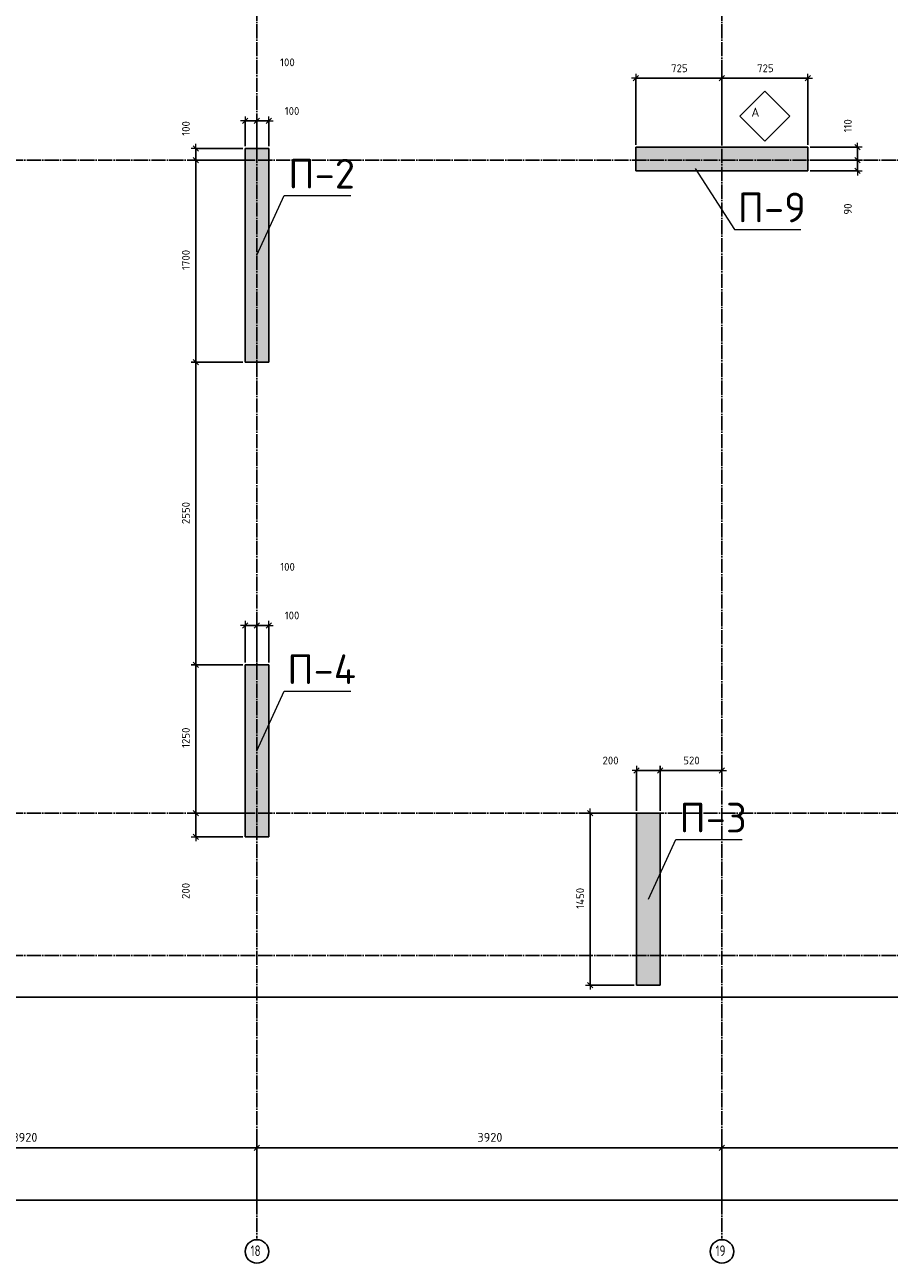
# Model space of a CAD drawing. Header units: millimetres. Extents: x 24180 to 99386, y -42598 to 25936.
# Tile 9 of 41: x 54903 to 62190, y -42592 to -32159. Entities that reach past the tile are written whole.
import ezdxf

# ---------------------------------------------------------------- set-up
doc = ezdxf.new("R2010")
doc.units = ezdxf.units.MM
doc.header["$PDMODE"] = 65
doc.linetypes.add('______11', pattern=[150, 120, -15, 0, -15])
doc.linetypes.add('______5', pattern=[330, 240, -30, 30, -30])
for name, color, linetype, lineweight in [('Standard', 7, 'Continuous', 25), ('Армирование стержнями_ общее', 40, 'Continuous', 35), ('Высотная отметка (отверстия)', 7, 'Continuous', 13), ('Размерная линия_ общее', 7, 'Continuous', 13)]:
    doc.layers.add(name, color=color, linetype=linetype, lineweight=lineweight)
doc.layers.add('Осевая линия_ общее', color=7, linetype='______5', lineweight=13, true_color=0xa0a0a0)
doc.styles.add('ISOCPEUR', font='ISOCPEUR')
doc.dimstyles.new('DIMSTYLE_3', dxfattribs={"dimtxt": 75, "dimasz": 75, "dimexe": 0, "dimexo": 0, "dimgap": 37.5, "dimtad": 2, "dimdec": 0, "dimrnd": 5, "dimzin": 12, "dimdsep": 46, "dimtxsty": 'ISOCPEUR', "dimblk1": 'ALL_ML_STRICH', "dimblk2": 'ALL_ML_STRICH', "dimsah": 1, "dimcen": 0, "dimclrd": 256, "dimclre": 256, "dimclrt": 256, "dimadec": 0, "dimazin": 0, "dimtfac": 1, "dimtdec": 0, "dimtix": 1, "dimtmove": 2, "dimatfit": 3, "dimfxl": 0, "dimtzin": 0, "dimlwd": 0, "dimlwe": -1, "dimarcsym": 0})
doc.dimstyles.new('DIMSTYLE_5', dxfattribs={"dimtxt": 66, "dimasz": 75, "dimexe": 0, "dimexo": 0, "dimgap": 33, "dimtad": 2, "dimdec": 0, "dimrnd": 5, "dimzin": 12, "dimdsep": 46, "dimtxsty": 'ISOCPEUR', "dimblk1": 'ALL_ML_STRICH', "dimblk2": 'ALL_ML_STRICH', "dimsah": 1, "dimcen": 0, "dimclrd": 7, "dimclre": 256, "dimclrt": 7, "dimadec": 0, "dimazin": 0, "dimtfac": 1, "dimtdec": 0, "dimtix": 1, "dimtmove": 2, "dimatfit": 3, "dimfxl": 0, "dimtzin": 0, "dimlwd": 0, "dimlwe": -3, "dimarcsym": 0})
doc.dimstyles.new('DIMSTYLE_7', dxfattribs={"dimtxt": 66, "dimasz": 75, "dimexe": 0, "dimexo": 0, "dimgap": 33, "dimtad": 2, "dimdec": 0, "dimrnd": 5, "dimzin": 12, "dimdsep": 46, "dimtxsty": 'ISOCPEUR', "dimblk1": 'ALL_ML_STRICH', "dimblk2": 'ALL_ML_STRICH', "dimsah": 1, "dimcen": 0, "dimclrd": 7, "dimclre": 256, "dimclrt": 7, "dimadec": 0, "dimazin": 0, "dimtfac": 1, "dimtdec": 0, "dimtix": 1, "dimtmove": 2, "dimatfit": 3, "dimfxl": 0, "dimtvp": 1.2, "dimtzin": 0, "dimlwd": 0, "dimlwe": -3, "dimarcsym": 0})

# ---------------------------------------------------------------- blocks, each defined once
blk = doc.blocks.new('ALL_ML_STRICH')
at = {"color": 0, "linetype": 'ByBlock', "lineweight": -2}
for p, q in [((-1, 0), (0.5, 0)), ((-0.3, -0.3), (0.3, 0.3)), ((0, -0.5), (0, 0.5))]:
    blk.add_line(p, q, dxfattribs=at)
blk = doc.blocks.new('*D12')
at = {"layer": 'DEFPOINTS', "transparency": 33554687}
for p in [(52940, -41620), (56860, -42170), (52940, -42270)]:
    blk.add_point(p, dxfattribs=at)
at = {"layer": 'Размерная линия_ общее', "lineweight": -2, "transparency": 33554687}
for p, q in [((52940, -42260), (52940, -41620)), ((52940, -41620), (56860, -41620)), ((56860, -42160), (56860, -41620))]:
    blk.add_line(p, q, dxfattribs=at)
at = {"layer": 'Размерная линия_ общее', "transparency": 33554687, "xscale": 75, "yscale": 75, "zscale": 75, "rotation": 180}
blk.add_blockref('ALL_ML_STRICH', (52940, -41620), dxfattribs=at)
at = {"layer": 'Размерная линия_ общее', "transparency": 33554687, "xscale": 75, "yscale": 75, "zscale": 75}
blk.add_blockref('ALL_ML_STRICH', (56860, -41620), dxfattribs=at)
at = {"layer": 'Размерная линия_ общее', "transparency": 33554687, "insert": (54904, -41532), "char_height": 75, "width": 300, "attachment_point": 5, "style": 'ISOCPEUR'}
blk.add_mtext('\\A1;{3920}', dxfattribs=at)
blk = doc.blocks.new('*D13')
at = {"layer": 'DEFPOINTS', "transparency": 33554687}
for p in [(56860, -41620), (56860, -42170), (60780, -42170)]:
    blk.add_point(p, dxfattribs=at)
at = {"layer": 'Размерная линия_ общее', "lineweight": -2, "transparency": 33554687}
for p, q in [((56860, -42160), (56860, -41620)), ((56860, -41620), (60780, -41620)), ((60780, -42160), (60780, -41620))]:
    blk.add_line(p, q, dxfattribs=at)
at = {"layer": 'Размерная линия_ общее', "transparency": 33554687, "xscale": 75, "yscale": 75, "zscale": 75, "rotation": 180}
blk.add_blockref('ALL_ML_STRICH', (56860, -41620), dxfattribs=at)
at = {"layer": 'Размерная линия_ общее', "transparency": 33554687, "xscale": 75, "yscale": 75, "zscale": 75}
blk.add_blockref('ALL_ML_STRICH', (60780, -41620), dxfattribs=at)
at = {"layer": 'Размерная линия_ общее', "transparency": 33554687, "insert": (58824, -41532), "char_height": 75, "width": 300, "attachment_point": 5, "style": 'ISOCPEUR'}
blk.add_mtext('\\A1;{3920}', dxfattribs=at)
blk = doc.blocks.new('*D14')
at = {"layer": 'DEFPOINTS', "transparency": 33554687}
for p in [(60780, -41620), (60780, -42170), (64080, -42170)]:
    blk.add_point(p, dxfattribs=at)
at = {"layer": 'Размерная линия_ общее', "lineweight": -2, "transparency": 33554687}
for p, q in [((60780, -42160), (60780, -41620)), ((60780, -41620), (64080, -41620)), ((64080, -42160), (64080, -41620))]:
    blk.add_line(p, q, dxfattribs=at)
at = {"layer": 'Размерная линия_ общее', "transparency": 33554687, "xscale": 75, "yscale": 75, "zscale": 75, "rotation": 180}
blk.add_blockref('ALL_ML_STRICH', (60780, -41620), dxfattribs=at)
at = {"layer": 'Размерная линия_ общее', "transparency": 33554687, "xscale": 75, "yscale": 75, "zscale": 75}
blk.add_blockref('ALL_ML_STRICH', (64080, -41620), dxfattribs=at)
at = {"layer": 'Размерная линия_ общее', "transparency": 33554687, "insert": (62434, -41532), "char_height": 75, "width": 300, "attachment_point": 5, "style": 'ISOCPEUR'}
blk.add_mtext('\\A1;{3300}', dxfattribs=at)
blk = doc.blocks.new('*D16')
at = {"layer": 'DEFPOINTS', "transparency": 33554687}
for p in [(25300, -42060), (25300, -42170), (67380, -42170)]:
    blk.add_point(p, dxfattribs=at)
at = {"layer": 'Размерная линия_ общее', "lineweight": -2, "transparency": 33554687}
for p, q in [((25300, -42160), (25300, -42060)), ((25300, -42060), (67380, -42060)), ((67380, -42160), (67380, -42060))]:
    blk.add_line(p, q, dxfattribs=at)
at = {"layer": 'Размерная линия_ общее', "transparency": 33554687, "xscale": 75, "yscale": 75, "zscale": 75, "rotation": 180}
blk.add_blockref('ALL_ML_STRICH', (25300, -42060), dxfattribs=at)
at = {"layer": 'Размерная линия_ общее', "transparency": 33554687, "xscale": 75, "yscale": 75, "zscale": 75}
blk.add_blockref('ALL_ML_STRICH', (67380, -42060), dxfattribs=at)
at = {"layer": 'Размерная линия_ общее', "transparency": 33554687, "insert": (46340, -41972), "char_height": 75, "width": 375, "attachment_point": 5, "style": 'ISOCPEUR'}
blk.add_mtext('\\A1;{42080}', dxfattribs=at)
blk = doc.blocks.new('*D43')
at = {"layer": 'DEFPOINTS', "color": 7, "linetype": 'Continuous', "lineweight": 13, "transparency": 33554687}
for p in [(56760, -38800), (56344, -39000), (56760, -39000)]:
    blk.add_point(p, dxfattribs=at)
at = {"layer": 'Размерная линия_ общее', "color": 253, "linetype": 'Continuous', "lineweight": -2, "true_color": 0xa0a0a0, "transparency": 33554687}
for p, q in [((56740, -38800), (56344, -38800)), ((56740, -39000), (56344, -39000))]:
    blk.add_line(p, q, dxfattribs=at)
at = {"layer": 'Размерная линия_ общее', "color": 7, "linetype": 'Continuous', "lineweight": -2, "transparency": 33554687}
blk.add_line((56344, -39000), (56344, -38800), dxfattribs=at)
at = {"layer": 'Размерная линия_ общее', "color": 7, "linetype": 'Continuous', "lineweight": 13, "transparency": 33554687, "xscale": 75, "yscale": 75, "zscale": 75}
for p, rotation in [((56344, -38800), 90), ((56344, -39000), 270)]:
    blk.add_blockref('ALL_ML_STRICH', p, dxfattribs=dict(at, rotation=rotation))
at = {"layer": 'Размерная линия_ общее', "color": 7, "linetype": 'Continuous', "lineweight": 13, "transparency": 33554687, "insert": (56260, -39456), "char_height": 66, "width": 198, "attachment_point": 5, "rotation": 90, "style": 'ISOCPEUR'}
blk.add_mtext('\\A1;{200}', dxfattribs=at)
blk = doc.blocks.new('*D44')
at = {"layer": 'DEFPOINTS', "color": 7, "linetype": 'Continuous', "lineweight": 13, "transparency": 33554687}
for p in [(56760, -37550), (56344, -38800), (56760, -38800)]:
    blk.add_point(p, dxfattribs=at)
at = {"layer": 'Размерная линия_ общее', "color": 253, "linetype": 'Continuous', "lineweight": -2, "true_color": 0xa0a0a0, "transparency": 33554687}
for p, q in [((56740, -37550), (56344, -37550)), ((56740, -38800), (56344, -38800))]:
    blk.add_line(p, q, dxfattribs=at)
at = {"layer": 'Размерная линия_ общее', "color": 7, "linetype": 'Continuous', "lineweight": -2, "transparency": 33554687}
blk.add_line((56344, -38800), (56344, -37550), dxfattribs=at)
at = {"layer": 'Размерная линия_ общее', "color": 7, "linetype": 'Continuous', "lineweight": 13, "transparency": 33554687, "xscale": 75, "yscale": 75, "zscale": 75}
for p, rotation in [((56344, -37550), 90), ((56344, -38800), 270)]:
    blk.add_blockref('ALL_ML_STRICH', p, dxfattribs=dict(at, rotation=rotation))
at = {"layer": 'Размерная линия_ общее', "color": 7, "linetype": 'Continuous', "lineweight": 13, "transparency": 33554687, "insert": (56261, -38165), "char_height": 66, "width": 264, "attachment_point": 5, "rotation": 90, "style": 'ISOCPEUR'}
blk.add_mtext('\\A1;{1250}', dxfattribs=at)
blk = doc.blocks.new('*D45')
at = {"layer": 'DEFPOINTS', "color": 7, "linetype": 'Continuous', "lineweight": 13, "transparency": 33554687}
for p in [(56760, -35000), (56344, -37550), (56760, -37550)]:
    blk.add_point(p, dxfattribs=at)
at = {"layer": 'Размерная линия_ общее', "color": 253, "linetype": 'Continuous', "lineweight": -2, "true_color": 0xa0a0a0, "transparency": 33554687}
for p, q in [((56740, -35000), (56344, -35000)), ((56740, -37550), (56344, -37550))]:
    blk.add_line(p, q, dxfattribs=at)
at = {"layer": 'Размерная линия_ общее', "color": 7, "linetype": 'Continuous', "lineweight": -2, "transparency": 33554687}
blk.add_line((56344, -37550), (56344, -35000), dxfattribs=at)
at = {"layer": 'Размерная линия_ общее', "color": 7, "linetype": 'Continuous', "lineweight": 13, "transparency": 33554687, "xscale": 75, "yscale": 75, "zscale": 75}
for p, rotation in [((56344, -35000), 90), ((56344, -37550), 270)]:
    blk.add_blockref('ALL_ML_STRICH', p, dxfattribs=dict(at, rotation=rotation))
at = {"layer": 'Размерная линия_ общее', "color": 7, "linetype": 'Continuous', "lineweight": 13, "transparency": 33554687, "insert": (56261, -36272), "char_height": 66, "width": 264, "attachment_point": 5, "rotation": 90, "style": 'ISOCPEUR'}
blk.add_mtext('\\A1;{2550}', dxfattribs=at)
blk = doc.blocks.new('*D46')
at = {"layer": 'DEFPOINTS', "color": 7, "linetype": 'Continuous', "lineweight": 13, "transparency": 33554687}
for p in [(56760, -33300), (56344, -35000), (56760, -35000)]:
    blk.add_point(p, dxfattribs=at)
at = {"layer": 'Размерная линия_ общее', "color": 253, "linetype": 'Continuous', "lineweight": -2, "true_color": 0xa0a0a0, "transparency": 33554687}
for p, q in [((56740, -33300), (56344, -33300)), ((56740, -35000), (56344, -35000))]:
    blk.add_line(p, q, dxfattribs=at)
at = {"layer": 'Размерная линия_ общее', "color": 7, "linetype": 'Continuous', "lineweight": -2, "transparency": 33554687}
blk.add_line((56344, -35000), (56344, -33300), dxfattribs=at)
at = {"layer": 'Размерная линия_ общее', "color": 7, "linetype": 'Continuous', "lineweight": 13, "transparency": 33554687, "xscale": 75, "yscale": 75, "zscale": 75}
for p, rotation in [((56344, -33300), 90), ((56344, -35000), 270)]:
    blk.add_blockref('ALL_ML_STRICH', p, dxfattribs=dict(at, rotation=rotation))
at = {"layer": 'Размерная линия_ общее', "color": 7, "linetype": 'Continuous', "lineweight": 13, "transparency": 33554687, "insert": (56261, -34140), "char_height": 66, "width": 264, "attachment_point": 5, "rotation": 90, "style": 'ISOCPEUR'}
blk.add_mtext('\\A1;{1700}', dxfattribs=at)
blk = doc.blocks.new('*D47')
at = {"layer": 'DEFPOINTS', "color": 7, "linetype": 'Continuous', "lineweight": 13, "transparency": 33554687}
for p in [(56760, -33200), (56344, -33300), (56760, -33300)]:
    blk.add_point(p, dxfattribs=at)
at = {"layer": 'Размерная линия_ общее', "color": 253, "linetype": 'Continuous', "lineweight": -2, "true_color": 0xa0a0a0, "transparency": 33554687}
for p, q in [((56740, -33200), (56344, -33200)), ((56740, -33300), (56344, -33300))]:
    blk.add_line(p, q, dxfattribs=at)
at = {"layer": 'Размерная линия_ общее', "color": 7, "linetype": 'Continuous', "lineweight": -2, "transparency": 33554687}
blk.add_line((56344, -33300), (56344, -33200), dxfattribs=at)
at = {"layer": 'Размерная линия_ общее', "color": 7, "linetype": 'Continuous', "lineweight": 13, "transparency": 33554687, "xscale": 75, "yscale": 75, "zscale": 75}
for p, rotation in [((56344, -33200), 90), ((56344, -33300), 270)]:
    blk.add_blockref('ALL_ML_STRICH', p, dxfattribs=dict(at, rotation=rotation))
at = {"layer": 'Размерная линия_ общее', "color": 7, "linetype": 'Continuous', "lineweight": 13, "transparency": 33554687, "insert": (56261, -33032), "char_height": 66, "width": 198, "attachment_point": 5, "rotation": 90, "style": 'ISOCPEUR'}
blk.add_mtext('\\A1;{100}', dxfattribs=at)
blk = doc.blocks.new('*D61')
at = {"layer": 'DEFPOINTS', "color": 7, "linetype": 'Continuous', "lineweight": 13, "transparency": 33554687}
for p in [(60060, -38800), (59668, -40250), (60060, -40250)]:
    blk.add_point(p, dxfattribs=at)
at = {"layer": 'Размерная линия_ общее', "color": 253, "linetype": 'Continuous', "lineweight": -2, "true_color": 0xa0a0a0, "transparency": 33554687}
for p, q in [((60040, -38800), (59668, -38800)), ((60040, -40250), (59668, -40250))]:
    blk.add_line(p, q, dxfattribs=at)
at = {"layer": 'Размерная линия_ общее', "color": 7, "linetype": 'Continuous', "lineweight": -2, "transparency": 33554687}
blk.add_line((59668, -40250), (59668, -38800), dxfattribs=at)
at = {"layer": 'Размерная линия_ общее', "color": 7, "linetype": 'Continuous', "lineweight": 13, "transparency": 33554687, "xscale": 75, "yscale": 75, "zscale": 75}
for p, rotation in [((59668, -38800), 90), ((59668, -40250), 270)]:
    blk.add_blockref('ALL_ML_STRICH', p, dxfattribs=dict(at, rotation=rotation))
at = {"layer": 'Размерная линия_ общее', "color": 7, "linetype": 'Continuous', "lineweight": 13, "transparency": 33554687, "insert": (59585, -39518), "char_height": 66, "width": 264, "attachment_point": 5, "rotation": 90, "style": 'ISOCPEUR'}
blk.add_mtext('\\A1;{1450}', dxfattribs=at)
blk = doc.blocks.new('*D109')
at = {"layer": 'DEFPOINTS', "color": 7, "linetype": 'Continuous', "lineweight": 13, "transparency": 33554687}
for p in [(60780, -38295), (60780, -38440), (60260, -38800)]:
    blk.add_point(p, dxfattribs=at)
at = {"layer": 'Размерная линия_ общее', "color": 253, "linetype": 'Continuous', "lineweight": -2, "true_color": 0xa0a0a0, "transparency": 33554687}
for p, q in [((60780, -38315), (60780, -38440)), ((60260, -38780), (60260, -38440))]:
    blk.add_line(p, q, dxfattribs=at)
at = {"layer": 'Размерная линия_ общее', "color": 7, "linetype": 'Continuous', "lineweight": -2, "transparency": 33554687}
blk.add_line((60780, -38440), (60260, -38440), dxfattribs=at)
at = {"layer": 'Размерная линия_ общее', "color": 7, "linetype": 'Continuous', "lineweight": 13, "transparency": 33554687, "xscale": 75, "yscale": 75, "zscale": 75}
for p, rotation in [((60260, -38440), 180), ((60780, -38440), 360)]:
    blk.add_blockref('ALL_ML_STRICH', p, dxfattribs=dict(at, rotation=rotation))
at = {"layer": 'Размерная линия_ общее', "color": 7, "linetype": 'Continuous', "lineweight": 13, "transparency": 33554687, "insert": (60523, -38357), "char_height": 66, "width": 198, "attachment_point": 5, "style": 'ISOCPEUR'}
blk.add_mtext('\\A1;{520}', dxfattribs=at)
blk = doc.blocks.new('*D110')
at = {"layer": 'DEFPOINTS', "color": 7, "linetype": 'Continuous', "lineweight": 13, "transparency": 33554687}
for p in [(60260, -38440), (60060, -38800), (60260, -38800)]:
    blk.add_point(p, dxfattribs=at)
at = {"layer": 'Размерная линия_ общее', "color": 253, "linetype": 'Continuous', "lineweight": -2, "true_color": 0xa0a0a0, "transparency": 33554687}
for p, q in [((60060, -38780), (60060, -38440)), ((60260, -38780), (60260, -38440))]:
    blk.add_line(p, q, dxfattribs=at)
at = {"layer": 'Размерная линия_ общее', "color": 7, "linetype": 'Continuous', "lineweight": -2, "transparency": 33554687}
blk.add_line((60260, -38440), (60060, -38440), dxfattribs=at)
at = {"layer": 'Размерная линия_ общее', "color": 7, "linetype": 'Continuous', "lineweight": 13, "transparency": 33554687, "xscale": 75, "yscale": 75, "zscale": 75}
for p, rotation in [((60060, -38440), 180), ((60260, -38440), 360)]:
    blk.add_blockref('ALL_ML_STRICH', p, dxfattribs=dict(at, rotation=rotation))
at = {"layer": 'Размерная линия_ общее', "color": 7, "linetype": 'Continuous', "lineweight": 13, "transparency": 33554687, "insert": (59841, -38357), "char_height": 66, "width": 198, "attachment_point": 5, "style": 'ISOCPEUR'}
blk.add_mtext('\\A1;{200}', dxfattribs=at)
blk = doc.blocks.new('*D121')
at = {"layer": 'DEFPOINTS', "color": 7, "linetype": 'Continuous', "lineweight": 13, "transparency": 33554687}
for p in [(56760, -37219), (56760, -37550), (56860, -37550)]:
    blk.add_point(p, dxfattribs=at)
at = {"layer": 'Размерная линия_ общее', "color": 253, "linetype": 'Continuous', "lineweight": -2, "true_color": 0xa0a0a0, "transparency": 33554687}
for p, q in [((56760, -37530), (56760, -37219)), ((56860, -37530), (56860, -37219))]:
    blk.add_line(p, q, dxfattribs=at)
at = {"layer": 'Размерная линия_ общее', "color": 7, "linetype": 'Continuous', "lineweight": -2, "transparency": 33554687}
blk.add_line((56760, -37219), (56860, -37219), dxfattribs=at)
at = {"layer": 'Размерная линия_ общее', "color": 7, "linetype": 'Continuous', "lineweight": 13, "transparency": 33554687, "xscale": 75, "yscale": 75, "zscale": 75, "rotation": 180}
blk.add_blockref('ALL_ML_STRICH', (56760, -37219), dxfattribs=at)
at = {"layer": 'Размерная линия_ общее', "color": 7, "linetype": 'Continuous', "lineweight": 13, "transparency": 33554687, "xscale": 75, "yscale": 75, "zscale": 75}
blk.add_blockref('ALL_ML_STRICH', (56860, -37219), dxfattribs=at)
at = {"layer": 'Размерная линия_ общее', "color": 7, "linetype": 'Continuous', "lineweight": 13, "transparency": 33554687, "insert": (57118, -36725), "char_height": 66, "width": 198, "attachment_point": 5, "style": 'ISOCPEUR'}
blk.add_mtext('\\A1;{100}', dxfattribs=at)
blk = doc.blocks.new('*D122')
at = {"layer": 'DEFPOINTS', "color": 7, "linetype": 'Continuous', "lineweight": 13, "transparency": 33554687}
for p in [(56860, -37219), (56860, -37550), (56960, -37550)]:
    blk.add_point(p, dxfattribs=at)
at = {"layer": 'Размерная линия_ общее', "color": 253, "linetype": 'Continuous', "lineweight": -2, "true_color": 0xa0a0a0, "transparency": 33554687}
for p, q in [((56860, -37530), (56860, -37219)), ((56960, -37530), (56960, -37219))]:
    blk.add_line(p, q, dxfattribs=at)
at = {"layer": 'Размерная линия_ общее', "color": 7, "linetype": 'Continuous', "lineweight": -2, "transparency": 33554687}
blk.add_line((56860, -37219), (56960, -37219), dxfattribs=at)
at = {"layer": 'Размерная линия_ общее', "color": 7, "linetype": 'Continuous', "lineweight": 13, "transparency": 33554687, "xscale": 75, "yscale": 75, "zscale": 75, "rotation": 180}
blk.add_blockref('ALL_ML_STRICH', (56860, -37219), dxfattribs=at)
at = {"layer": 'Размерная линия_ общее', "color": 7, "linetype": 'Continuous', "lineweight": 13, "transparency": 33554687, "xscale": 75, "yscale": 75, "zscale": 75}
blk.add_blockref('ALL_ML_STRICH', (56960, -37219), dxfattribs=at)
at = {"layer": 'Размерная линия_ общее', "color": 7, "linetype": 'Continuous', "lineweight": 13, "transparency": 33554687, "insert": (57156, -37135), "char_height": 66, "width": 198, "attachment_point": 5, "style": 'ISOCPEUR'}
blk.add_mtext('\\A1;{100}', dxfattribs=at)
blk = doc.blocks.new('*D129')
at = {"layer": 'DEFPOINTS', "color": 7, "linetype": 'Continuous', "lineweight": 13, "transparency": 33554687}
for p in [(61505, -33300), (61505, -33390), (61924, -33390)]:
    blk.add_point(p, dxfattribs=at)
at = {"layer": 'Размерная линия_ общее', "color": 253, "linetype": 'Continuous', "lineweight": -2, "true_color": 0xa0a0a0, "transparency": 33554687}
for p, q in [((61525, -33300), (61924, -33300)), ((61525, -33390), (61924, -33390))]:
    blk.add_line(p, q, dxfattribs=at)
at = {"layer": 'Размерная линия_ общее', "color": 7, "linetype": 'Continuous', "lineweight": -2, "transparency": 33554687}
blk.add_line((61924, -33390), (61924, -33300), dxfattribs=at)
at = {"layer": 'Размерная линия_ общее', "color": 7, "linetype": 'Continuous', "lineweight": 13, "transparency": 33554687, "xscale": 75, "yscale": 75, "zscale": 75}
for p, rotation in [((61924, -33300), 90), ((61924, -33390), 270)]:
    blk.add_blockref('ALL_ML_STRICH', p, dxfattribs=dict(at, rotation=rotation))
at = {"layer": 'Размерная линия_ общее', "color": 7, "linetype": 'Continuous', "lineweight": 13, "transparency": 33554687, "insert": (61841, -33711), "char_height": 66, "width": 132, "attachment_point": 5, "rotation": 90, "style": 'ISOCPEUR'}
blk.add_mtext('\\A1;{90}', dxfattribs=at)
blk = doc.blocks.new('*D130')
at = {"layer": 'DEFPOINTS', "color": 7, "linetype": 'Continuous', "lineweight": 13, "transparency": 33554687}
for p in [(61505, -33190), (61505, -33300), (61924, -33300)]:
    blk.add_point(p, dxfattribs=at)
at = {"layer": 'Размерная линия_ общее', "color": 253, "linetype": 'Continuous', "lineweight": -2, "true_color": 0xa0a0a0, "transparency": 33554687}
for p, q in [((61525, -33190), (61924, -33190)), ((61525, -33300), (61924, -33300))]:
    blk.add_line(p, q, dxfattribs=at)
at = {"layer": 'Размерная линия_ общее', "color": 7, "linetype": 'Continuous', "lineweight": -2, "transparency": 33554687}
blk.add_line((61924, -33300), (61924, -33190), dxfattribs=at)
at = {"layer": 'Размерная линия_ общее', "color": 7, "linetype": 'Continuous', "lineweight": 13, "transparency": 33554687, "xscale": 75, "yscale": 75, "zscale": 75}
for p, rotation in [((61924, -33190), 90), ((61924, -33300), 270)]:
    blk.add_blockref('ALL_ML_STRICH', p, dxfattribs=dict(at, rotation=rotation))
at = {"layer": 'Размерная линия_ общее', "color": 7, "linetype": 'Continuous', "lineweight": 13, "transparency": 33554687, "insert": (61841, -33010), "char_height": 66, "width": 198, "attachment_point": 5, "rotation": 90, "style": 'ISOCPEUR'}
blk.add_mtext('\\A1;{110}', dxfattribs=at)
blk = doc.blocks.new('*D131')
at = {"layer": 'DEFPOINTS', "color": 7, "linetype": 'Continuous', "lineweight": 13, "transparency": 33554687}
for p in [(56760, -32969), (56760, -33200), (56860, -33200)]:
    blk.add_point(p, dxfattribs=at)
at = {"layer": 'Размерная линия_ общее', "color": 253, "linetype": 'Continuous', "lineweight": -2, "true_color": 0xa0a0a0, "transparency": 33554687}
for p, q in [((56760, -33180), (56760, -32969)), ((56860, -33180), (56860, -32969))]:
    blk.add_line(p, q, dxfattribs=at)
at = {"layer": 'Размерная линия_ общее', "color": 7, "linetype": 'Continuous', "lineweight": -2, "transparency": 33554687}
blk.add_line((56760, -32969), (56860, -32969), dxfattribs=at)
at = {"layer": 'Размерная линия_ общее', "color": 7, "linetype": 'Continuous', "lineweight": 13, "transparency": 33554687, "xscale": 75, "yscale": 75, "zscale": 75, "rotation": 180}
blk.add_blockref('ALL_ML_STRICH', (56760, -32969), dxfattribs=at)
at = {"layer": 'Размерная линия_ общее', "color": 7, "linetype": 'Continuous', "lineweight": 13, "transparency": 33554687, "xscale": 75, "yscale": 75, "zscale": 75}
blk.add_blockref('ALL_ML_STRICH', (56860, -32969), dxfattribs=at)
at = {"layer": 'Размерная линия_ общее', "color": 7, "linetype": 'Continuous', "lineweight": 13, "transparency": 33554687, "insert": (57117, -32475), "char_height": 66, "width": 198, "attachment_point": 5, "style": 'ISOCPEUR'}
blk.add_mtext('\\A1;{100}', dxfattribs=at)
blk = doc.blocks.new('*D132')
at = {"layer": 'DEFPOINTS', "color": 7, "linetype": 'Continuous', "lineweight": 13, "transparency": 33554687}
for p in [(56860, -32969), (56860, -33200), (56960, -33200)]:
    blk.add_point(p, dxfattribs=at)
at = {"layer": 'Размерная линия_ общее', "color": 253, "linetype": 'Continuous', "lineweight": -2, "true_color": 0xa0a0a0, "transparency": 33554687}
for p, q in [((56860, -33180), (56860, -32969)), ((56960, -33180), (56960, -32969))]:
    blk.add_line(p, q, dxfattribs=at)
at = {"layer": 'Размерная линия_ общее', "color": 7, "linetype": 'Continuous', "lineweight": -2, "transparency": 33554687}
blk.add_line((56860, -32969), (56960, -32969), dxfattribs=at)
at = {"layer": 'Размерная линия_ общее', "color": 7, "linetype": 'Continuous', "lineweight": 13, "transparency": 33554687, "xscale": 75, "yscale": 75, "zscale": 75, "rotation": 180}
blk.add_blockref('ALL_ML_STRICH', (56860, -32969), dxfattribs=at)
at = {"layer": 'Размерная линия_ общее', "color": 7, "linetype": 'Continuous', "lineweight": 13, "transparency": 33554687, "xscale": 75, "yscale": 75, "zscale": 75}
blk.add_blockref('ALL_ML_STRICH', (56960, -32969), dxfattribs=at)
at = {"layer": 'Размерная линия_ общее', "color": 7, "linetype": 'Continuous', "lineweight": 13, "transparency": 33554687, "insert": (57156, -32885), "char_height": 66, "width": 198, "attachment_point": 5, "style": 'ISOCPEUR'}
blk.add_mtext('\\A1;{100}', dxfattribs=at)
blk = doc.blocks.new('СЛОЖНЫЙ_ОБЪЕКТ_1')
at = {"layer": 'Армирование стержнями_ общее', "color": 7, "linetype": 'Continuous', "lineweight": 13, "transparency": 33554687}
blk.add_lwpolyline([(61142, -32719), (60932, -32929), (61142, -33139), (61352, -32929), (61142, -32719)], close=True, dxfattribs=at)
at = {"layer": 'Армирование стержнями_ общее', "color": 7, "linetype": 'Continuous', "lineweight": 13, "transparency": 33554687, "insert": (61028, -32895), "char_height": 75, "width": 98.18, "attachment_point": 4, "style": 'ISOCPEUR'}
blk.add_mtext('\\A1;{\\fISOCPEUR|i0|b0;\\H75.000000;\\W1.000000;\\C7;А}\\P', dxfattribs=at)
blk = doc.blocks.new('*D196')
at = {"layer": 'DEFPOINTS', "color": 7, "linetype": 'Continuous', "lineweight": 13, "transparency": 33554687}
for p in [(60055, -32608), (60055, -33190), (60780, -33190)]:
    blk.add_point(p, dxfattribs=at)
at = {"layer": 'Размерная линия_ общее', "color": 253, "linetype": 'Continuous', "lineweight": -2, "true_color": 0xa0a0a0, "transparency": 33554687}
for p, q in [((60055, -33170), (60055, -32608)), ((60780, -33170), (60780, -32608))]:
    blk.add_line(p, q, dxfattribs=at)
at = {"layer": 'Размерная линия_ общее', "color": 7, "linetype": 'Continuous', "lineweight": -2, "transparency": 33554687}
blk.add_line((60055, -32608), (60780, -32608), dxfattribs=at)
at = {"layer": 'Размерная линия_ общее', "color": 7, "linetype": 'Continuous', "lineweight": 13, "transparency": 33554687, "xscale": 75, "yscale": 75, "zscale": 75, "rotation": 180}
blk.add_blockref('ALL_ML_STRICH', (60055, -32608), dxfattribs=at)
at = {"layer": 'Размерная линия_ общее', "color": 7, "linetype": 'Continuous', "lineweight": 13, "transparency": 33554687, "xscale": 75, "yscale": 75, "zscale": 75}
blk.add_blockref('ALL_ML_STRICH', (60780, -32608), dxfattribs=at)
at = {"layer": 'Размерная линия_ общее', "color": 7, "linetype": 'Continuous', "lineweight": 13, "transparency": 33554687, "insert": (60421, -32525), "char_height": 66, "width": 198, "attachment_point": 5, "style": 'ISOCPEUR'}
blk.add_mtext('\\A1;{725}', dxfattribs=at)
blk = doc.blocks.new('*D197')
at = {"layer": 'DEFPOINTS', "color": 7, "linetype": 'Continuous', "lineweight": 13, "transparency": 33554687}
for p in [(60780, -32608), (60780, -33190), (61505, -33190)]:
    blk.add_point(p, dxfattribs=at)
at = {"layer": 'Размерная линия_ общее', "color": 253, "linetype": 'Continuous', "lineweight": -2, "true_color": 0xa0a0a0, "transparency": 33554687}
for p, q in [((60780, -33170), (60780, -32608)), ((61505, -33170), (61505, -32608))]:
    blk.add_line(p, q, dxfattribs=at)
at = {"layer": 'Размерная линия_ общее', "color": 7, "linetype": 'Continuous', "lineweight": -2, "transparency": 33554687}
blk.add_line((60780, -32608), (61505, -32608), dxfattribs=at)
at = {"layer": 'Размерная линия_ общее', "color": 7, "linetype": 'Continuous', "lineweight": 13, "transparency": 33554687, "xscale": 75, "yscale": 75, "zscale": 75, "rotation": 180}
blk.add_blockref('ALL_ML_STRICH', (60780, -32608), dxfattribs=at)
at = {"layer": 'Размерная линия_ общее', "color": 7, "linetype": 'Continuous', "lineweight": 13, "transparency": 33554687, "xscale": 75, "yscale": 75, "zscale": 75}
blk.add_blockref('ALL_ML_STRICH', (61505, -32608), dxfattribs=at)
at = {"layer": 'Размерная линия_ общее', "color": 7, "linetype": 'Continuous', "lineweight": 13, "transparency": 33554687, "insert": (61146, -32525), "char_height": 66, "width": 198, "attachment_point": 5, "style": 'ISOCPEUR'}
blk.add_mtext('\\A1;{725}', dxfattribs=at)

msp = doc.modelspace()

# ---------------------------------------------------------------- hatches: boundary and pattern name
at = {"linetype": 'Continuous', "lineweight": 13, "transparency": 33554687}
for points in [[(56760, -39000), (56960, -39000), (56960, -37550), (56760, -37550)], [(60060, -40250), (60260, -40250), (60260, -38800), (60060, -38800)]]:
    msp.add_hatch(color=7, dxfattribs=at).paths.add_polyline_path(points)
at = {"layer": 'Standard', "linetype": 'Continuous', "lineweight": 13, "transparency": 33554687}
for points in [[(56759.9, -35000), (56959.9, -35000), (56959.9, -33200), (56759.9, -33200)], [(61505, -33390), (61505, -33190), (60055, -33190), (60055, -33390)]]:
    msp.add_hatch(color=7, dxfattribs=at).paths.add_polyline_path(points)

# ---------------------------------------------------------------- linework, layer by layer
at = {"color": 7, "linetype": 'Continuous', "lineweight": -3, "transparency": 33554687}
for p, q in [((56760, -39000), (56760, -37550)), ((56760, -37550), (56960, -37550)), ((56960, -37550), (56960, -39000)), ((60060, -40250), (60060, -38800)), ((60060, -38800), (60260, -38800)), ((60260, -38800), (60260, -40250)), ((56960, -39000), (56760, -39000)), ((60260, -40250), (60060, -40250))]:
    msp.add_line(p, q, dxfattribs=at)
at = {"layer": 'Standard', "color": 7, "linetype": 'Continuous', "lineweight": -3, "transparency": 33554687}
for p, q in [((56759.9, -35000), (56759.9, -33200)), ((56759.9, -33200), (56959.9, -33200)), ((56959.9, -33200), (56959.9, -35000)), ((60055, -33390), (60055, -33190)), ((60055, -33190), (61505, -33190)), ((61505, -33190), (61505, -33390)), ((61505, -33390), (60055, -33390)), ((56959.9, -35000), (56759.9, -35000))]:
    msp.add_line(p, q, dxfattribs=at)
msp.add_lwpolyline([(25100, -40350), (67580, -40350), (67580, -25800), (25100, -25800), (25100, -40350)], dxfattribs=at)
at = {"layer": 'Высотная отметка (отверстия)', "color": 7, "linetype": 'Continuous', "lineweight": 13, "transparency": 33554687}
for points in [[(60554.5, -33369.4), (60885.8, -33882.9), (61445.8, -33882.9)], [(56859.9, -34100), (57090.6, -33598.1), (57650.6, -33598.1)], [(56860, -38275), (57090.7, -37773.1), (57650.7, -37773.1)], [(60160, -39525), (60390.7, -39023.1), (60950.7, -39023.1)]]:
    msp.add_lwpolyline(points, dxfattribs=at)
at = {"layer": 'Осевая линия_ общее', "color": 253, "linetype": '______11', "lineweight": -3, "true_color": 0xa0a0a0, "transparency": 33554687}
for p, q in [((56860, -25850), (56860, -42383.9)), ((60780, -25850), (60780, -42383.9)), ((25200, -33300), (70321.6, -33300)), ((25200, -38800), (70321.6, -38800)), ((25200, -40000), (70321.6, -40000))]:
    msp.add_line(p, q, dxfattribs=at)
at = {"layer": 'Осевая линия_ общее', "color": 7, "linetype": 'Continuous', "lineweight": -3, "transparency": 33554687}
for centre in [(56860.1, -42493.2), (60780.1, -42493.2)]:
    msp.add_circle(centre, 99.1, dxfattribs=at)

# ---------------------------------------------------------------- block references
at = {"layer": 'Армирование стержнями_ общее', "color": 7, "linetype": 'Continuous', "lineweight": 13, "transparency": 33554687}
msp.add_blockref('СЛОЖНЫЙ_ОБЪЕКТ_1', (0, 0), dxfattribs=at)

# ---------------------------------------------------------------- texts
at = {"layer": 'Высотная отметка (отверстия)', "color": 7, "linetype": 'Continuous', "lineweight": 13, "transparency": 33554687, "char_height": 75, "attachment_point": 8, "style": 'ISOCPEUR'}
for s, insert, width in [('\\A1;{\\fISOCPEUR|i0|b0;\\H250.000000;\\W1.000000;\\C7;П-2}\\P', (57405.6, -33538.1), 664.583), ('\\A1;{\\fISOCPEUR|i0|b0;\\H250.000000;\\W1.000000;\\C7;П-9}\\P', (61200.8, -33822.9), 664.583), ('\\A1;{\\fISOCPEUR|i0|b0;\\H250.000000;\\W1.000000;\\C7;П-4}\\P', (57405.7, -37713.1), 690), ('\\A1;{\\fISOCPEUR|i0|b0;\\H250.000000;\\W1.000000;\\C7;П-3}\\P', (60705.7, -38963.1), 664.583)]:
    msp.add_mtext(s, dxfattribs=dict(at, insert=insert, width=width))
at = {"layer": 'Осевая линия_ общее', "color": 7, "linetype": 'Continuous', "lineweight": -3, "transparency": 33554687, "char_height": 90, "width": 141.684, "attachment_point": 7, "style": 'ISOCPEUR'}
for s, insert in [('\\W0.75;18', (56806.1, -42532.4)), ('\\W0.75;19', (60726.1, -42532.4))]:
    msp.add_mtext(s, dxfattribs=dict(at, insert=insert))

# ---------------------------------------------------------------- dimensions: what is measured, and where the dimension line sits
at = {"layer": 'Размерная линия_ общее', "color": 7, "linetype": 'Continuous', "lineweight": 13, "transparency": 33554687}
for base, p1, p2, dimstyle, picture, middle in [((56859.9, -32968.8), (56759.9, -33180), (56859.9, -33180), 'DIMSTYLE_7', '*D131', (57117.5, -32474.7)), ((60780, -32607.8), (60055, -33170), (60780, -33170), 'DIMSTYLE_5', '*D196', (60420.8, -32524.8)), ((61505, -32607.8), (60780, -33170), (61505, -33170), 'DIMSTYLE_5', '*D197', (61145.8, -32524.8)), ((56959.9, -32968.8), (56859.9, -33180), (56959.9, -33180), 'DIMSTYLE_7', '*D132', (57155.7, -32885.4)), ((56860, -37218.8), (56760, -37530), (56860, -37530), 'DIMSTYLE_7', '*D121', (57117.5, -36724.7)), ((56960, -37218.8), (56860, -37530), (56960, -37530), 'DIMSTYLE_7', '*D122', (57155.8, -37135.4))]:
    dim = msp.add_linear_dim(base=base, p1=p1, p2=p2, dimstyle=dimstyle, override={"dimpost": '<>', "dimclrd": 7, "dimclre": 253, "dimclrt": 7, "dimlwd": 0, "dimlwe": 65533}, dxfattribs=at)
    dim.commit()
    dim.dimension.update_dxf_attribs({"geometry": picture, "text_midpoint": middle, "dimtype": 160})
for base, p1, p2, angle, dimstyle, picture, middle in [((56343.6, -33200), (56740, -33300), (56740, -33200), 90, 'DIMSTYLE_7', '*D47', (56261.4, -33032.4)), ((61923.9, -33190), (61525, -33300), (61525, -33190), 90, 'DIMSTYLE_7', '*D130', (61840.8, -33010.2)), ((56343.6, -33300), (56740, -35000), (56740, -33300), 90, 'DIMSTYLE_5', '*D46', (56260.6, -34140.1)), ((61923.9, -33300), (61525, -33390), (61525, -33300), 90, 'DIMSTYLE_7', '*D129', (61840.7, -33711.3)), ((56343.6, -35000), (56740, -37550), (56740, -35000), 90, 'DIMSTYLE_5', '*D45', (56260.6, -36271.7)), ((56343.6, -37550), (56740, -38800), (56740, -37550), 90, 'DIMSTYLE_5', '*D44', (56260.6, -38165.1)), ((60060, -38440.4), (60260, -38780), (60060, -38780), 180, 'DIMSTYLE_5', '*D110', (59841, -38357.3)), ((60260, -38440.4), (60780, -38315), (60260, -38780), 180, 'DIMSTYLE_5', '*D109', (60523.3, -38357.4)), ((56343.6, -38800), (56740, -39000), (56740, -38800), 90, 'DIMSTYLE_5', '*D43', (56259.8, -39456.4)), ((59667.9, -38800), (60040, -40250), (60040, -38800), 90, 'DIMSTYLE_5', '*D61', (59584.9, -39518.4))]:
    dim = msp.add_linear_dim(base=base, p1=p1, p2=p2, angle=angle, dimstyle=dimstyle, override={"dimpost": '<>', "dimclrd": 7, "dimclre": 253, "dimclrt": 7, "dimlwd": 0, "dimlwe": 65533}, dxfattribs=at)
    dim.commit()
    dim.dimension.update_dxf_attribs({"geometry": picture, "text_midpoint": middle, "dimtype": 160})
at = {"layer": 'Размерная линия_ общее', "transparency": 33554687}
for base, p1, p2, picture, middle in [((56860, -41619.7), (52940, -42260), (56860, -42160), '*D12', (54903.7, -41532.2)), ((60780, -41619.7), (56860, -42160), (60780, -42160), '*D13', (58823.7, -41532.2)), ((64080, -41619.7), (60780, -42160), (64080, -42160), '*D14', (62433.7, -41532.2)), ((67380, -42059.7), (25300, -42160), (67380, -42160), '*D16', (46340, -41972.2))]:
    dim = msp.add_linear_dim(base=base, p1=p1, p2=p2, dimstyle='DIMSTYLE_3', override={"dimpost": '<>', "dimclrd": 256, "dimclre": 256, "dimclrt": 256, "dimlwd": 0, "dimlwe": 65535}, dxfattribs=at)
    dim.commit()
    dim.dimension.update_dxf_attribs({"geometry": picture, "text_midpoint": middle, "dimtype": 160})

doc.saveas('drawing.dxf')
